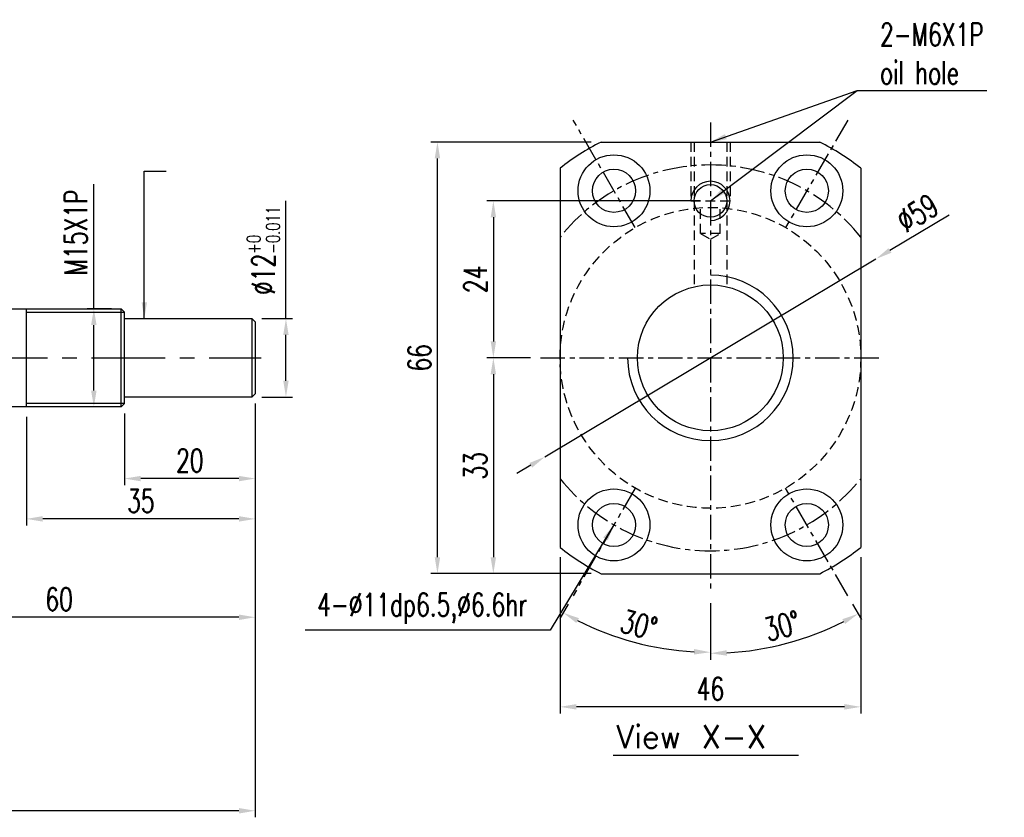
# Model space of a CAD drawing. Extents: x -428 to -52, y 37 to 185.
# Tile 58 of 58: x -202 to -52, y 37 to 158. Entities that reach past the tile are written whole.
import ezdxf

# ---------------------------------------------------------------- set-up
doc = ezdxf.new("R2010")
doc.units = 0
doc.header["$LTSCALE"] = 3
doc.header["$MEASUREMENT"] = 0
doc.header["$PDMODE"] = 2
doc.linetypes.add('CENTER', pattern=[2, 1.25, -0.25, 0.25, -0.25])
doc.linetypes.add('DASHED', pattern=[0.75, 0.5, -0.25])
doc.layers.get('DEFPOINTS').update_dxf_attribs({"linetype": 'CONTINUOUS'})
for name, color, linetype in [('CL', 1, 'CENTER'), ('DIM', 4, 'CONTINUOUS'), ('HID', 2, 'DASHED'), ('OUT', 3, 'CONTINUOUS')]:
    doc.layers.add(name, color=color, linetype=linetype)
doc.styles.add('DIM-7', font='SIMPLEX.shx', dxfattribs={"width": 0.7, "bigfont": 'chineset.shx'})
doc.styles.add('STYLE1', font='txt.shx')
doc.dimstyles.new('CNS', dxfattribs={"dimtxt": 3.5, "dimasz": 2.5, "dimexe": 1, "dimexo": 1.5, "dimgap": 0.09, "dimtad": 0, "dimdsep": 46, "dimtxsty": 'DIM-7', "dimcen": 0.09, "dimadec": 0, "dimazin": 0, "dimtfac": 1, "dimtix": 1, "dimtmove": 2, "dimatfit": 3, "dimfxl": 1, "dimtvp": 0.971429, "dimtolj": 1, "dimarcsym": 0})
doc.dimstyles.get("Standard").update_dxf_attribs({"dimtxt": 0.18, "dimasz": 0.18, "dimexe": 0.18, "dimexo": 0.0625, "dimgap": 0.09, "dimtad": 0, "dimtih": 1, "dimtoh": 1, "dimdec": 4, "dimzin": 0, "dimdsep": 46, "dimtxsty": 'STANDARD', "dimcen": 0.09, "dimadec": 0, "dimazin": 0, "dimtfac": 1, "dimtdec": 4, "dimtofl": 0, "dimtmove": 0, "dimatfit": 0, "dimfxl": 1, "dimtolj": 1, "dimtzin": 0, "dimarcsym": 0})

# ---------------------------------------------------------------- blocks, each defined once
blk = doc.blocks.new('*D4')
at = {"layer": 'DEFPOINTS', "color": 0, "transparency": 16777216}
for p in [(-96.66, 130.77), (-129.86, 106.77), (-122.66, 106.77)]:
    blk.add_point(p, dxfattribs=at)
at = {"layer": 'DIM', "color": 0, "lineweight": -2, "transparency": 16777216}
for p, q in [((-98.16, 130.77), (-130.86, 130.77)), ((-129.86, 128.27), (-129.86, 109.27)), ((-124.16, 106.77), (-130.86, 106.77))]:
    blk.add_line(p, q, dxfattribs=at)
at = {"layer": 'DIM', "color": 0, "transparency": 16777216}
for points in [[(-130.27, 128.27), (-129.44, 128.27), (-129.86, 130.77)], [(-130.27, 109.27), (-129.44, 109.27), (-129.86, 106.77)]]:
    blk.add_solid(points, dxfattribs=at)
at = {"layer": 'DIM', "color": 0, "transparency": 16777216, "insert": (-132.61, 118.77), "char_height": 3.5, "attachment_point": 5, "rotation": 90, "style": 'DIM-7'}
blk.add_mtext('\\A1;24', dxfattribs=at)
blk = doc.blocks.new('*D5')
at = {"layer": 'DEFPOINTS', "color": 0, "transparency": 16777216}
for p in [(-96.66, 142.77), (-108.16, 86.85), (-117.66, 70.39), (-96.66, 70.77), (-112.06, 64.47)]:
    blk.add_point(p, dxfattribs=at)
at = {"layer": 'DIM', "color": 0, "lineweight": -2, "transparency": 16777216}
for p, q in [((-118.41, 69.09), (-119.67, 66.92)), ((-96.66, 69.27), (-96.66, 60.75))]:
    blk.add_line(p, q, dxfattribs=at)
blk.add_arc((-96.66, 106.77), 45.01, 243.1825, 266.8175, dxfattribs=at)
at = {"layer": 'DIM', "color": 0, "transparency": 16777216}
for points in [[(-117.17, 66.23), (-116.77, 66.96), (-119.17, 67.78)], [(-99.15, 62.24), (-99.17, 61.4), (-96.66, 61.75)]]:
    blk.add_solid(points, dxfattribs=at)
at = {"layer": 'DIM', "color": 0, "transparency": 16777216, "insert": (-107.6, 65.94), "char_height": 3.5, "attachment_point": 5, "rotation": 345, "style": 'DIM-7'}
blk.add_mtext('\\A1;30°', dxfattribs=at)
blk = doc.blocks.new('*D11')
at = {"layer": 'DEFPOINTS', "color": 0, "transparency": 16777216}
for p in [(-119.66, 77.78), (-73.66, 77.78), (-119.66, 53.4)]:
    blk.add_point(p, dxfattribs=at)
at = {"layer": 'DIM', "color": 0, "lineweight": -2, "transparency": 16777216}
for p, q in [((-119.66, 76.28), (-119.66, 52.4)), ((-73.66, 76.28), (-73.66, 52.4)), ((-76.16, 53.4), (-117.16, 53.4))]:
    blk.add_line(p, q, dxfattribs=at)
at = {"layer": 'DIM', "color": 0, "transparency": 16777216}
for points in [[(-117.16, 53.82), (-117.16, 52.98), (-119.66, 53.4)], [(-76.16, 53.82), (-76.16, 52.98), (-73.66, 53.4)]]:
    blk.add_solid(points, dxfattribs=at)
at = {"layer": 'DIM', "color": 0, "transparency": 16777216, "insert": (-96.66, 56.15), "char_height": 3.5, "attachment_point": 5, "style": 'DIM-7'}
blk.add_mtext('\\A1;46', dxfattribs=at)
blk = doc.blocks.new('*D12')
at = {"layer": 'DEFPOINTS', "color": 0, "transparency": 16777216}
for p in [(-138.41, 139.77), (-113.4, 139.77), (-113.4, 73.77)]:
    blk.add_point(p, dxfattribs=at)
at = {"layer": 'DIM', "color": 0, "lineweight": -2, "transparency": 16777216}
for p, q in [((-114.9, 139.77), (-139.41, 139.77)), ((-138.41, 76.27), (-138.41, 137.27)), ((-114.9, 73.77), (-139.41, 73.77))]:
    blk.add_line(p, q, dxfattribs=at)
at = {"layer": 'DIM', "color": 0, "transparency": 16777216}
for points in [[(-138.83, 137.27), (-137.99, 137.27), (-138.41, 139.77)], [(-138.83, 76.27), (-137.99, 76.27), (-138.41, 73.77)]]:
    blk.add_solid(points, dxfattribs=at)
at = {"layer": 'DIM', "color": 0, "transparency": 16777216, "insert": (-141.16, 106.77), "char_height": 3.5, "attachment_point": 5, "rotation": 90, "style": 'DIM-7'}
blk.add_mtext('\\A1;66', dxfattribs=at)
blk = doc.blocks.new('*D13')
at = {"layer": 'DEFPOINTS', "color": 0, "transparency": 16777216}
for p in [(-123.13, 106.77), (-129.86, 73.77), (-113.4, 73.77)]:
    blk.add_point(p, dxfattribs=at)
at = {"layer": 'DIM', "color": 0, "lineweight": -2, "transparency": 16777216}
for p, q in [((-124.63, 106.77), (-130.86, 106.77)), ((-129.86, 104.27), (-129.86, 76.27)), ((-114.9, 73.77), (-130.86, 73.77))]:
    blk.add_line(p, q, dxfattribs=at)
at = {"layer": 'DIM', "color": 0, "transparency": 16777216}
for points in [[(-130.28, 104.27), (-129.45, 104.27), (-129.86, 106.77)], [(-130.28, 76.27), (-129.45, 76.27), (-129.86, 73.77)]]:
    blk.add_solid(points, dxfattribs=at)
at = {"layer": 'DIM', "color": 0, "transparency": 16777216, "insert": (-132.61, 90.27), "char_height": 3.5, "attachment_point": 5, "rotation": 90, "style": 'DIM-7'}
blk.add_mtext('\\A1;33', dxfattribs=at)
blk = doc.blocks.new('*D14')
at = {"layer": 'DEFPOINTS', "color": 0, "transparency": 16777216}
for p in [(-71.34, 121.9), (-121.98, 91.63)]:
    blk.add_point(p, dxfattribs=at)
at = {"layer": 'DIM', "color": 0, "lineweight": -2, "transparency": 16777216}
for p, q in [((-60.13, 128.61), (-69.2, 123.19)), ((-121.98, 91.63), (-71.34, 121.9)), ((-124.13, 90.34), (-126.27, 89.06))]:
    blk.add_line(p, q, dxfattribs=at)
at = {"layer": 'DIM', "color": 0, "transparency": 16777216}
for points in [[(-69.41, 123.54), (-68.99, 122.83), (-71.34, 121.9)], [(-124.34, 90.7), (-123.92, 89.99), (-121.98, 91.63)]]:
    blk.add_solid(points, dxfattribs=at)
at = {"layer": 'DIM', "color": 0, "transparency": 16777216, "insert": (-65, 128.9), "char_height": 3.5, "attachment_point": 5, "rotation": 30.8757, "style": 'DIM-7'}
blk.add_mtext('\\A1;∅59', dxfattribs=at)
blk = doc.blocks.new('*D17')
at = {"layer": 'DEFPOINTS', "color": 0, "linetype": 'Continuous', "transparency": 16777216}
for p in [(-166.28, 101.27), (-406.42, 49.68), (-406.42, 37.51)]:
    blk.add_point(p, dxfattribs=at)
at = {"layer": 'DIM', "color": 0, "linetype": 'Continuous', "lineweight": -2, "transparency": 16777216}
for p, q in [((-166.28, 99.77), (-166.28, 36.51)), ((-406.42, 48.18), (-406.42, 36.51)), ((-168.78, 37.51), (-403.92, 37.51))]:
    blk.add_line(p, q, dxfattribs=at)
at = {"layer": 'DIM', "color": 0, "linetype": 'Continuous', "transparency": 16777216}
for points in [[(-403.92, 37.93), (-403.92, 37.09), (-406.42, 37.51)], [(-168.78, 37.93), (-168.78, 37.09), (-166.28, 37.51)]]:
    blk.add_solid(points, dxfattribs=at)
at = {"layer": 'DIM', "color": 0, "linetype": 'Continuous', "transparency": 16777216, "insert": (-286.35, 40.26), "char_height": 3.5, "attachment_point": 5, "style": 'DIM-7'}
blk.add_mtext('\\A1;L3', dxfattribs=at)
blk = doc.blocks.new('*D24')
at = {"layer": 'DEFPOINTS', "color": 0, "linetype": 'Continuous', "transparency": 16777216}
for p in [(-190.96, 114.27), (-186.78, 114.27), (-186.78, 99.27)]:
    blk.add_point(p, dxfattribs=at)
at = {"layer": 'DIM', "color": 0, "linetype": 'Continuous', "lineweight": -2, "transparency": 16777216}
for p, q in [((-190.96, 114.27), (-190.96, 133.35)), ((-188.28, 114.27), (-191.96, 114.27)), ((-190.96, 101.77), (-190.96, 111.77)), ((-188.28, 99.27), (-191.96, 99.27))]:
    blk.add_line(p, q, dxfattribs=at)
at = {"layer": 'DIM', "color": 0, "linetype": 'Continuous', "transparency": 16777216}
for points in [[(-191.38, 111.77), (-190.54, 111.77), (-190.96, 114.27)], [(-191.38, 101.77), (-190.54, 101.77), (-190.96, 99.27)]]:
    blk.add_solid(points, dxfattribs=at)
at = {"layer": 'DIM', "color": 0, "linetype": 'Continuous', "transparency": 16777216, "insert": (-193.71, 125.93), "char_height": 3.5, "attachment_point": 5, "rotation": 90, "style": 'DIM-7'}
blk.add_mtext('\\A1;M15X1P', dxfattribs=at)
blk = doc.blocks.new('*D25')
at = {"layer": 'DEFPOINTS', "color": 0, "linetype": 'Continuous', "transparency": 16777216}
for p in [(-166.78, 112.77), (-161.58, 112.77), (-166.78, 100.77)]:
    blk.add_point(p, dxfattribs=at)
at = {"layer": 'DIM', "color": 0, "linetype": 'Continuous', "lineweight": -2, "transparency": 16777216}
for p, q in [((-161.58, 112.77), (-161.58, 130.79)), ((-165.28, 112.77), (-160.58, 112.77)), ((-161.58, 103.27), (-161.58, 110.27)), ((-165.28, 100.77), (-160.58, 100.77))]:
    blk.add_line(p, q, dxfattribs=at)
at = {"layer": 'DIM', "color": 0, "linetype": 'Continuous', "transparency": 16777216}
for points in [[(-162, 110.27), (-161.17, 110.27), (-161.58, 112.77)], [(-162, 103.27), (-161.17, 103.27), (-161.58, 100.77)]]:
    blk.add_solid(points, dxfattribs=at)
at = {"layer": 'DIM', "color": 0, "linetype": 'Continuous', "transparency": 16777216, "insert": (-165.03, 123.18), "char_height": 3.5, "attachment_point": 5, "rotation": 90, "style": 'DIM-7'}
blk.add_mtext('\\A1;%%C12{\\H2.1;\\S+0^ -0.011;}', dxfattribs=at)
blk = doc.blocks.new('*D26')
at = {"layer": 'DEFPOINTS', "color": 0, "linetype": 'Continuous', "transparency": 16777216}
for p in [(-166.28, 101.27), (-226.28, 97.27), (-226.28, 67.1)]:
    blk.add_point(p, dxfattribs=at)
at = {"layer": 'DIM', "color": 0, "linetype": 'Continuous', "lineweight": -2, "transparency": 16777216}
for p, q in [((-166.28, 99.77), (-166.28, 66.1)), ((-226.28, 95.77), (-226.28, 66.1)), ((-168.78, 67.1), (-223.78, 67.1))]:
    blk.add_line(p, q, dxfattribs=at)
at = {"layer": 'DIM', "color": 0, "linetype": 'Continuous', "transparency": 16777216}
for points in [[(-223.78, 67.52), (-223.78, 66.68), (-226.28, 67.1)], [(-168.78, 67.52), (-168.78, 66.68), (-166.28, 67.1)]]:
    blk.add_solid(points, dxfattribs=at)
at = {"layer": 'DIM', "color": 0, "linetype": 'Continuous', "transparency": 16777216, "insert": (-196.28, 69.85), "char_height": 3.5, "attachment_point": 5, "style": 'DIM-7'}
blk.add_mtext('\\A1;60', dxfattribs=at)
blk = doc.blocks.new('*D27')
at = {"layer": 'DEFPOINTS', "color": 0, "linetype": 'Continuous', "transparency": 16777216}
for p in [(-166.28, 101.27), (-201.28, 99.27), (-201.28, 82.14)]:
    blk.add_point(p, dxfattribs=at)
at = {"layer": 'DIM', "color": 0, "linetype": 'Continuous', "lineweight": -2, "transparency": 16777216}
for p, q in [((-166.28, 99.77), (-166.28, 81.14)), ((-201.28, 97.77), (-201.28, 81.14)), ((-168.78, 82.14), (-198.78, 82.14))]:
    blk.add_line(p, q, dxfattribs=at)
at = {"layer": 'DIM', "color": 0, "linetype": 'Continuous', "transparency": 16777216}
for points in [[(-198.78, 82.56), (-198.78, 81.72), (-201.28, 82.14)], [(-168.78, 82.56), (-168.78, 81.72), (-166.28, 82.14)]]:
    blk.add_solid(points, dxfattribs=at)
at = {"layer": 'DIM', "color": 0, "linetype": 'Continuous', "transparency": 16777216, "insert": (-183.78, 84.89), "char_height": 3.5, "attachment_point": 5, "style": 'DIM-7'}
blk.add_mtext('\\A1;35', dxfattribs=at)
blk = doc.blocks.new('*D28')
at = {"layer": 'DEFPOINTS', "color": 0, "linetype": 'Continuous', "transparency": 16777216}
for p in [(-166.28, 101.27), (-186.28, 99.77), (-186.28, 88.31)]:
    blk.add_point(p, dxfattribs=at)
at = {"layer": 'DIM', "color": 0, "linetype": 'Continuous', "lineweight": -2, "transparency": 16777216}
for p, q in [((-166.28, 99.77), (-166.28, 87.31)), ((-186.28, 98.27), (-186.28, 87.31)), ((-168.78, 88.31), (-183.78, 88.31))]:
    blk.add_line(p, q, dxfattribs=at)
at = {"layer": 'DIM', "color": 0, "linetype": 'Continuous', "transparency": 16777216}
for points in [[(-183.78, 88.72), (-183.78, 87.89), (-186.28, 88.31)], [(-168.78, 88.72), (-168.78, 87.89), (-166.28, 88.31)]]:
    blk.add_solid(points, dxfattribs=at)
at = {"layer": 'DIM', "color": 0, "linetype": 'Continuous', "transparency": 16777216, "insert": (-176.28, 91.06), "char_height": 3.5, "attachment_point": 5, "style": 'DIM-7'}
blk.add_mtext('\\A1;20', dxfattribs=at)
blk = doc.blocks.new('*D31')
at = {"layer": 'DEFPOINTS', "color": 0, "transparency": 16777216}
for p in [(-96.66, 142.77), (-85.16, 86.85), (-96.66, 70.77), (-75.66, 70.39), (-88.82, 62.27)]:
    blk.add_point(p, dxfattribs=at)
at = {"layer": 'DIM', "color": 0, "lineweight": -2, "transparency": 16777216}
for p, q in [((-96.66, 69.27), (-96.66, 60.58)), ((-74.91, 69.09), (-73.57, 66.77))]:
    blk.add_line(p, q, dxfattribs=at)
blk.add_arc((-96.66, 106.77), 45.18, 273.1706, 296.8294, dxfattribs=at)
at = {"layer": 'DIM', "color": 0, "transparency": 16777216}
for points in [[(-76.47, 66.81), (-76.07, 66.08), (-74.07, 67.63)], [(-94.15, 61.23), (-94.18, 62.07), (-96.66, 61.58)]]:
    blk.add_solid(points, dxfattribs=at)
at = {"layer": 'DIM', "color": 0, "transparency": 16777216, "insert": (-85.68, 65.78), "char_height": 3.5, "attachment_point": 5, "rotation": 15, "style": 'DIM-7'}
blk.add_mtext('\\A1;30°', dxfattribs=at)

msp = doc.modelspace()

# ---------------------------------------------------------------- linework, layer by layer
at = {"layer": 'CL', "color": 0, "linetype": 'CENTER'}
for p, q in [((-108.164, 126.684), (-117.664, 143.138)), ((-75.664, 143.138), (-85.164, 126.684)), ((-96.664, 142.765), (-96.664, 70.765)), ((-108.164, 86.847), (-117.664, 70.392)), ((-75.664, 70.392), (-85.164, 86.847))]:
    msp.add_line(p, q, dxfattribs=at)
at = {"layer": 'CL', "color": 0, "linetype": 'CENTER', "ltscale": 3}
msp.add_line((-281.299, 106.765), (-165.376, 106.765), dxfattribs=at)
at = {"layer": 'CL', "color": 0}
msp.add_line((-122.664, 106.765), (-70.664, 106.765), dxfattribs=at)
for start, end in [(38.77045, 141.22955), (218.77045, 321.22955)]:
    msp.add_arc((-96.664, 106.765), 29.5, start, end, dxfattribs=at)
at = {"layer": 'DIM', "color": 0, "linetype": 'Continuous'}
for p, q in [((-201.283, 113.765), (-186.283, 113.765)), ((-186.283, 99.765), (-201.283, 99.765)), ((-111.521, 45.989), (-83.174, 45.989))]:
    msp.add_line(p, q, dxfattribs=at)
at = {"layer": 'DIM', "color": 0}
msp.add_arc((-96.664, 130.765), 3, 270, 180, dxfattribs=at)
at = {"layer": 'DIM', "color": 0, "linetype": 'Continuous'}
msp.add_arc((-96.664, 106.765), 12.66, 180, 90, dxfattribs=at)
at = {"layer": 'HID', "color": 0}
for p, q in [((-99.664, 139.765), (-99.664, 130.765)), ((-99.164, 139.765), (-99.164, 117.631)), ((-94.164, 139.765), (-94.164, 117.631)), ((-93.664, 139.765), (-93.664, 130.765)), ((-99.664, 130.765), (-93.664, 130.765)), ((-98.164, 125.765), (-98.164, 129.765)), ((-95.164, 125.765), (-95.164, 129.765)), ((-98.164, 125.765), (-96.664, 124.899)), ((-95.164, 125.765), (-98.164, 125.765)), ((-96.664, 124.899), (-95.164, 125.765))]:
    msp.add_line(p, q, dxfattribs=at)
at = {"layer": 'HID', "color": 0, "linetype": 'DASHED'}
msp.add_circle((-96.664, 106.765), 23, dxfattribs=at)
at = {"layer": 'OUT', "color": 0}
for p, q in [((-113.397, 139.765), (-79.931, 139.765)), ((-119.664, 135.748), (-119.664, 77.782)), ((-73.664, 135.748), (-73.664, 77.782)), ((-113.397, 73.765), (-79.931, 73.765))]:
    msp.add_line(p, q, dxfattribs=at)
at = {"layer": 'OUT', "color": 0, "linetype": 'Continuous'}
for p, q in [((-226.283, 114.265), (-186.783, 114.265)), ((-201.283, 99.265), (-201.283, 114.265)), ((-186.783, 114.265), (-186.283, 113.765)), ((-186.783, 99.265), (-186.783, 114.265)), ((-186.283, 99.765), (-186.283, 113.765)), ((-186.283, 112.765), (-166.783, 112.765)), ((-166.783, 112.765), (-166.283, 112.265)), ((-166.783, 112.765), (-166.783, 100.765)), ((-166.283, 112.265), (-166.283, 101.265)), ((-166.283, 101.265), (-166.783, 100.765)), ((-186.283, 99.765), (-186.783, 99.265)), ((-166.783, 100.765), (-186.283, 100.765)), ((-186.783, 99.265), (-226.283, 99.265))]:
    msp.add_line(p, q, dxfattribs=at)
for centre, radius in [((-111.414, 132.313), 5.5), ((-81.914, 132.313), 5.5), ((-111.414, 132.313), 3.3), ((-81.914, 132.313), 3.3), ((-96.664, 106.765), 11.15), ((-111.414, 81.217), 5.5), ((-81.914, 81.217), 5.5), ((-111.414, 81.217), 3.3), ((-81.914, 81.217), 3.3)]:
    msp.add_circle(centre, radius, dxfattribs=at)
at = {"layer": 'OUT', "color": 0}
msp.add_circle((-96.664, 130.765), 2.5, dxfattribs=at)
for start, end in [(116.88805, 128.43465), (51.56535, 63.11195), (231.56535, 243.11195), (296.88805, 308.43465)]:
    msp.add_arc((-96.664, 106.765), 37, start, end, dxfattribs=at)

# ---------------------------------------------------------------- texts
at = {"layer": 'DIM', "color": 0, "linetype": 'Continuous', "style": 'STYLE1'}
msp.add_text('View X-X', height=3.5, dxfattribs=at).set_placement((-111.033, 47.074))
at = {"layer": 'DIM', "color": 0, "char_height": 3.5, "style": 'DIM-7'}
for s, insert, attachment_point in [('2-M6X1P \\Poil hole', (-70.725, 153.294), 4), ('4-%%C11dp6.5,%%c6.6hr', (-124.675, 68.439), 6)]:
    msp.add_mtext(s, dxfattribs=dict(at, insert=insert, attachment_point=attachment_point))

# ---------------------------------------------------------------- dimensions: what is measured, and where the dimension line sits
at = {"layer": 'DIM', "color": 0}
for base, line2, picture, middle in [((-112.06, 64.466), ((-108.164, 86.847), (-117.664, 70.392)), '*D5', (-107.603, 65.941)), ((-88.818, 62.268), ((-85.164, 86.847), (-75.664, 70.392)), '*D31', (-85.681, 65.777))]:
    dim = msp.add_angular_dim_2l(base=base, line1=((-96.664, 70.765), (-96.664, 142.765)), line2=line2, dimstyle='CNS', override={"dimgap": 1, "dimtad": 1, "dimtmove": 0}, dxfattribs=at)
    dim.commit()
    dim.dimension.update_dxf_attribs({"geometry": picture, "text_midpoint": middle})
for base, p1, p2, dimstyle, override, picture, middle in [((-138.411, 139.765), (-113.397, 73.765), (-113.397, 139.765), 'CNS', {"dimgap": 1, "dimtad": 1, "dimclrd": 0, "dimclre": 0, "dimclrt": 0, "dimtmove": 0}, '*D12', (-141.161, 106.765)), ((-129.857, 106.765), (-96.664, 130.765), (-122.664, 106.765), 'STANDARD', {"dimtxt": 3.5, "dimasz": 2.5, "dimexe": 1, "dimexo": 1.5, "dimgap": 1, "dimtad": 1, "dimtih": 0, "dimtoh": 0, "dimdec": 2, "dimzin": 8, "dimtxsty": 'DIM-7', "dimclrd": 0, "dimclre": 0, "dimclrt": 0, "dimtfac": 0.6, "dimtix": 1, "dimtofl": 1, "dimatfit": 3, "dimtzin": 8}, '*D4', (-132.607, 118.765)), ((-129.862, 73.765), (-123.129, 106.765), (-113.397, 73.765), 'CNS', {"dimgap": 1, "dimtad": 1, "dimclrd": 0, "dimclre": 0, "dimclrt": 0, "dimtmove": 0}, '*D13', (-132.612, 90.265))]:
    dim = msp.add_linear_dim(base=base, p1=p1, p2=p2, angle=90, dimstyle=dimstyle, override=override, dxfattribs=at)
    dim.commit()
    dim.dimension.update_dxf_attribs({"geometry": picture, "text_midpoint": middle})
at = {"layer": 'DIM', "color": 0, "linetype": 'Continuous'}
for base, p1, p2, text, override, picture, middle in [((-161.584, 112.765), (-166.783, 100.765), (-166.783, 112.765), '%%C<>', {"dimtxt": 3.5, "dimasz": 2.5, "dimexe": 1, "dimexo": 1.5, "dimgap": 1, "dimtad": 1, "dimtih": 0, "dimtoh": 0, "dimdec": 2, "dimzin": 8, "dimtxsty": 'DIM-7', "dimclrd": 0, "dimclre": 0, "dimclrt": 0, "dimtol": 1, "dimtm": 0.011, "dimtfac": 0.6, "dimtix": 1, "dimtofl": 1, "dimatfit": 3, "dimtzin": 8}, '*D25', (-161.584, 123.183)), ((-190.958, 114.265), (-186.783, 99.265), (-186.783, 114.265), 'M<>X1P', {"dimtxt": 3.5, "dimasz": 2.5, "dimexe": 1, "dimexo": 1.5, "dimgap": 1, "dimtad": 1, "dimtih": 0, "dimtoh": 0, "dimdec": 2, "dimzin": 8, "dimtxsty": 'DIM-7', "dimclrd": 0, "dimclre": 0, "dimclrt": 0, "dimtfac": 0.6, "dimtix": 1, "dimtofl": 1, "dimatfit": 3, "dimtzin": 8}, '*D24', (-190.958, 125.932))]:
    dim = msp.add_linear_dim(base=base, p1=p1, p2=p2, angle=90, text=text, dimstyle='STANDARD', override=override, dxfattribs=at)
    dim.commit()
    dim.dimension.update_dxf_attribs({"geometry": picture, "text_midpoint": middle, "dimtype": 160})
at = {"layer": 'DIM', "color": 0}
dim = msp.add_diameter_dim_2p(p1=(-121.983, 91.626), p2=(-71.345, 121.904), dimstyle='CNS', override={"dimgap": 1, "dimtad": 1, "dimtmove": 0}, dxfattribs=at)
dim.commit()
dim.dimension.update_dxf_attribs({"geometry": '*D14', "text_midpoint": (-63.591, 126.54), "dimtype": 163})
at = {"layer": 'DIM', "color": 0, "linetype": 'Continuous'}
dim = msp.add_linear_dim(base=(-406.422, 37.509), p1=(-166.283, 101.265), p2=(-406.422, 49.683), text='L3', dimstyle='STANDARD', override={"dimtxt": 3.5, "dimasz": 2.5, "dimexe": 1, "dimexo": 1.5, "dimgap": 1, "dimtad": 1, "dimtih": 0, "dimtoh": 0, "dimdec": 2, "dimzin": 8, "dimtxsty": 'DIM-7', "dimclrd": 0, "dimclre": 0, "dimclrt": 0, "dimtfac": 0.6, "dimtix": 1, "dimtofl": 1, "dimatfit": 3, "dimtzin": 8}, dxfattribs=at)
dim.commit()
dim.dimension.update_dxf_attribs({"geometry": '*D17', "text_midpoint": (-286.352, 40.259)})
for base, p2, picture, middle in [((-226.283, 67.1), (-226.283, 97.265), '*D26', (-196.283, 69.85)), ((-201.283, 82.14), (-201.283, 99.265), '*D27', (-183.783, 84.89)), ((-186.283, 88.306), (-186.283, 99.765), '*D28', (-176.283, 91.056))]:
    dim = msp.add_linear_dim(base=base, p1=(-166.283, 101.265), p2=p2, dimstyle='STANDARD', override={"dimtxt": 3.5, "dimasz": 2.5, "dimexe": 1, "dimexo": 1.5, "dimgap": 1, "dimtad": 1, "dimtih": 0, "dimtoh": 0, "dimdec": 2, "dimzin": 8, "dimtxsty": 'DIM-7', "dimclrd": 0, "dimclre": 0, "dimclrt": 0, "dimtfac": 0.6, "dimtix": 1, "dimtofl": 1, "dimatfit": 3, "dimtzin": 8}, dxfattribs=at)
    dim.commit()
    dim.dimension.update_dxf_attribs({"geometry": picture, "text_midpoint": middle})
at = {"layer": 'DIM', "color": 0}
dim = msp.add_linear_dim(base=(-119.664, 53.4), p1=(-73.664, 77.782), p2=(-119.664, 77.782), dimstyle='CNS', override={"dimgap": 1, "dimtad": 1, "dimclrd": 0, "dimclre": 0, "dimclrt": 0, "dimtmove": 0}, dxfattribs=at)
dim.commit()
dim.dimension.update_dxf_attribs({"geometry": '*D11', "text_midpoint": (-96.664, 56.15)})

# ---------------------------------------------------------------- leaders
at = {"layer": 'DIM', "color": 0, "linetype": 'Continuous'}
for points in [[(-96.664, 130.765), (-74.225, 147.627)], [(-183.244, 112.765), (-183.244, 135.296), (-179.896, 135.296)]]:
    msp.add_leader(points, dimstyle='STANDARD', override={"dimtxt": 3.5, "dimasz": 2.5, "dimexe": 1, "dimexo": 1.5, "dimgap": 1, "dimtad": 1, "dimtih": 0, "dimtoh": 0, "dimdec": 2, "dimzin": 8, "dimtxsty": 'DIM-7', "dimclrd": 0, "dimclre": 4, "dimclrt": 1, "dimtfac": 0.6, "dimtix": 1, "dimtofl": 1, "dimtzin": 8}, dxfattribs=at)
at = {"layer": 'DIM', "color": 0, "annotation_type": 0, "has_hookline": 1}
for points, hookline_direction, text_width in [([(-96.664, 139.765), (-74.225, 147.627), (-71.725, 147.627)], 0, 16.333), ([(-111.414, 81.217), (-121.175, 65.106), (-123.675, 65.106)], 1, 33.95)]:
    msp.add_leader(points, dimstyle='CNS', override={"dimgap": 1, "dimtad": 1, "dimclrd": 0, "dimclre": 4}, dxfattribs=dict(at, hookline_direction=hookline_direction, text_width=text_width))

doc.saveas('drawing.dxf')
